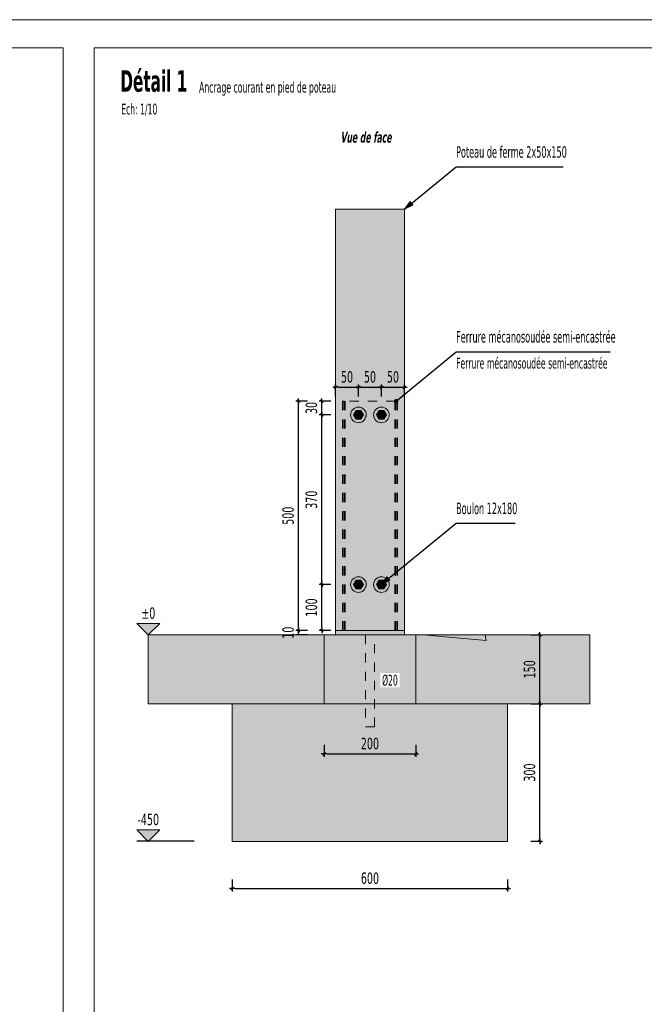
# Model space of a CAD drawing. Header units: millimetres. Extents: x 1567 to 2756, y -116 to 725.
# Tile 219 of 256: x 1826 to 1962, y 511 to 725. Entities that reach past the tile are written whole.
import ezdxf

# ---------------------------------------------------------------- set-up
doc = ezdxf.new("R2010")
doc.units = ezdxf.units.MM
doc.linetypes.add('CADWORK_3', pattern=[4, 2, -2])
for name, color, linetype in [('Ech.1_1', 7, 'Continuous'), ('Ech.1_10', 7, 'Continuous'), ('Ech.1_100', 7, 'Continuous')]:
    doc.layers.add(name, color=color, linetype=linetype)
doc.styles.add('tahoma-', font='txt', dxfattribs={"height": 1})
doc.styles.add('tahoma-b', font='txt', dxfattribs={"height": 1})
doc.styles.add('tahoma-bi', font='txt', dxfattribs={"height": 1})
doc.styles.add('tahoma-z-r', font='txt', dxfattribs={"width": 0.704918})
doc.dimstyles.new('ISO-25', dxfattribs={"dimtxt": 2.5, "dimasz": 2.5, "dimexe": 1.25, "dimexo": 0.625, "dimtad": 1, "dimtxsty": 'Standard', "dimcen": 2.5, "dimadec": 0, "dimazin": 0, "dimtfac": 1, "dimtmove": 0, "dimatfit": 3, "dimfxl": 1, "dimarcsym": 0})

# ---------------------------------------------------------------- blocks, each defined once
blk = doc.blocks.new('cw-dimension-symbol2')
at = {"color": 0, "linetype": 'Continuous', "lineweight": -2}
for p, q in [((-1, 0), (1, 0)), ((-0.5, -0.5), (0.5, 0.5))]:
    blk.add_line(p, q, dxfattribs=at)
blk = doc.blocks.new('*D231')
at = {"layer": 'Defpoints', "color": 0}
for p in [(1871.89, 538), (1931.89, 538), (1931.89, 536)]:
    blk.add_point(p, dxfattribs=at)
at = {"layer": 'Ech.1_10', "color": 0, "linetype": 'Continuous', "lineweight": -2}
for p, q in [((1871.89, 538), (1871.89, 535.4)), ((1931.89, 538), (1931.89, 535.4)), ((1872.49, 536), (1931.29, 536))]:
    blk.add_line(p, q, dxfattribs=at)
at = {"layer": 'Ech.1_10', "color": 0, "lineweight": -2, "xscale": 0.6000000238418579, "yscale": 0.6000000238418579, "zscale": 0.6000000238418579, "rotation": 180}
blk.add_blockref('cw-dimension-symbol2', (1871.89, 536), dxfattribs=at)
at = {"layer": 'Ech.1_10', "color": 0, "lineweight": -2, "xscale": 0.6000000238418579, "yscale": 0.6000000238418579, "zscale": 0.6000000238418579}
blk.add_blockref('cw-dimension-symbol2', (1931.89, 536), dxfattribs=at)
at = {"layer": 'Ech.1_10', "color": 7, "linetype": 'Continuous', "lineweight": 5, "insert": (1901.89, 538.25), "char_height": 2.5, "attachment_point": 5, "style": 'tahoma-z-r'}
blk.add_mtext('600', dxfattribs=at)
blk = doc.blocks.new('*D232')
at = {"layer": 'Defpoints', "color": 0}
for p in [(1936.93, 576.31), (1938.93, 576.31), (1936.93, 546.31)]:
    blk.add_point(p, dxfattribs=at)
at = {"layer": 'Ech.1_10', "color": 0, "linetype": 'Continuous', "lineweight": -2}
for p, q in [((1936.93, 576.31), (1939.53, 576.31)), ((1938.93, 546.91), (1938.93, 575.71)), ((1936.93, 546.31), (1939.53, 546.31))]:
    blk.add_line(p, q, dxfattribs=at)
at = {"layer": 'Ech.1_10', "color": 0, "lineweight": -2, "xscale": 0.6000000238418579, "yscale": 0.6000000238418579, "zscale": 0.6000000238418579}
for p, rotation in [((1938.93, 576.31), 90), ((1938.93, 546.31), 270)]:
    blk.add_blockref('cw-dimension-symbol2', p, dxfattribs=dict(at, rotation=rotation))
at = {"layer": 'Ech.1_10', "color": 7, "linetype": 'Continuous', "lineweight": 5, "insert": (1936.68, 561.31), "char_height": 2.5, "attachment_point": 5, "rotation": 90, "style": 'tahoma-z-r'}
blk.add_mtext('300', dxfattribs=at)
blk = doc.blocks.new('*D233')
at = {"layer": 'Defpoints', "color": 0}
for p in [(1936.93, 591.31), (1938.93, 591.31), (1936.93, 576.31)]:
    blk.add_point(p, dxfattribs=at)
at = {"layer": 'Ech.1_10', "color": 0, "linetype": 'Continuous', "lineweight": -2}
for p, q in [((1936.93, 591.31), (1939.53, 591.31)), ((1938.93, 576.91), (1938.93, 590.71)), ((1936.93, 576.31), (1939.53, 576.31))]:
    blk.add_line(p, q, dxfattribs=at)
at = {"layer": 'Ech.1_10', "color": 0, "lineweight": -2, "xscale": 0.6000000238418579, "yscale": 0.6000000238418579, "zscale": 0.6000000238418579}
for p, rotation in [((1938.93, 591.31), 90), ((1938.93, 576.31), 270)]:
    blk.add_blockref('cw-dimension-symbol2', p, dxfattribs=dict(at, rotation=rotation))
at = {"layer": 'Ech.1_10', "color": 7, "linetype": 'Continuous', "lineweight": 5, "insert": (1936.68, 583.81), "char_height": 2.5, "attachment_point": 5, "rotation": 90, "style": 'tahoma-z-r'}
blk.add_mtext('150', dxfattribs=at)
blk = doc.blocks.new('*D234')
at = {"layer": 'Defpoints', "color": 0}
for p in [(1891.89, 567.36), (1911.89, 567.36), (1911.89, 565.36)]:
    blk.add_point(p, dxfattribs=at)
at = {"layer": 'Ech.1_10', "color": 0, "linetype": 'Continuous', "lineweight": -2}
for p, q in [((1891.89, 567.36), (1891.89, 564.76)), ((1911.89, 567.36), (1911.89, 564.76)), ((1892.49, 565.36), (1911.29, 565.36))]:
    blk.add_line(p, q, dxfattribs=at)
at = {"layer": 'Ech.1_10', "color": 0, "lineweight": -2, "xscale": 0.6000000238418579, "yscale": 0.6000000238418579, "zscale": 0.6000000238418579, "rotation": 180}
blk.add_blockref('cw-dimension-symbol2', (1891.89, 565.36), dxfattribs=at)
at = {"layer": 'Ech.1_10', "color": 0, "lineweight": -2, "xscale": 0.6000000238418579, "yscale": 0.6000000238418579, "zscale": 0.6000000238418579}
blk.add_blockref('cw-dimension-symbol2', (1911.89, 565.36), dxfattribs=at)
at = {"layer": 'Ech.1_10', "color": 7, "linetype": 'Continuous', "lineweight": 5, "insert": (1901.89, 567.61), "char_height": 2.5, "attachment_point": 5, "style": 'tahoma-z-r'}
blk.add_mtext('200', dxfattribs=at)
blk = doc.blocks.new('cw-dimension-symbol15')
at = {"linetype": 'Continuous', "lineweight": -2}
blk.add_hatch(color=0, dxfattribs=at).paths.add_polyline_path([(0, 0), (-1, 1), (1, 1)])
at = {"color": 0, "linetype": 'Continuous', "lineweight": -2}
for p, q in [((0, 0), (-1, 1)), ((-1, 1), (1, 1)), ((1, 1), (0, 0))]:
    blk.add_line(p, q, dxfattribs=at)
blk = doc.blocks.new('*D235')
at = {"layer": 'Defpoints', "color": 0}
blk.add_point((1853.58, 591.31), dxfattribs=at)
blk.add_point((1853.58, 591.31), dxfattribs=at)
blk.add_point((1853.58, 591.31), dxfattribs=at)
at = {"layer": 'Ech.1_10', "color": 0, "linetype": 'Continuous', "lineweight": -2}
blk.add_line((1853.58, 591.31), (1853.58, 591.31), dxfattribs=at)
at = {"layer": 'Ech.1_10', "color": 7, "linetype": 'Continuous', "lineweight": 5, "insert": (1853.58, 596.06), "char_height": 2.5, "attachment_point": 5, "style": 'tahoma-z-r'}
blk.add_mtext('±0', dxfattribs=at)
blk = doc.blocks.new('*D236')
at = {"layer": 'Defpoints', "color": 0}
for p in [(1851.08, 546.31), (1863.58, 546.31), (1863.58, 546.31)]:
    blk.add_point(p, dxfattribs=at)
at = {"layer": 'Ech.1_10', "color": 0, "linetype": 'Continuous', "lineweight": -2}
blk.add_line((1863.58, 546.31), (1851.08, 546.31), dxfattribs=at)
at = {"layer": 'Ech.1_10', "color": 7, "linetype": 'Continuous', "lineweight": 5, "insert": (1853.58, 551.06), "char_height": 2.5, "attachment_point": 5, "style": 'tahoma-z-r'}
blk.add_mtext('-450', dxfattribs=at)
blk = doc.blocks.new('*D237')
at = {"layer": 'Defpoints', "color": 0}
for p in [(1886.31, 592.31), (1888.31, 592.31), (1888.31, 591.31)]:
    blk.add_point(p, dxfattribs=at)
at = {"layer": 'Ech.1_10', "color": 0, "linetype": 'Continuous', "lineweight": -2}
for p, q in [((1888.31, 592.31), (1885.71, 592.31)), ((1888.31, 591.31), (1885.71, 591.31)), ((1886.31, 591.31), (1886.31, 592.31))]:
    blk.add_line(p, q, dxfattribs=at)
at = {"layer": 'Ech.1_10', "color": 7, "linetype": 'Continuous', "lineweight": 5, "insert": (1884.06, 591.81), "char_height": 2.5, "attachment_point": 5, "rotation": 90, "style": 'tahoma-z-r'}
blk.add_mtext('10', dxfattribs=at)
blk = doc.blocks.new('*D238')
at = {"layer": 'Defpoints', "color": 0}
for p in [(1886.31, 642.31), (1888.31, 642.31), (1888.31, 592.31)]:
    blk.add_point(p, dxfattribs=at)
at = {"layer": 'Ech.1_10', "color": 0, "linetype": 'Continuous', "lineweight": -2}
for p, q in [((1888.31, 642.31), (1885.71, 642.31)), ((1886.31, 592.91), (1886.31, 641.71)), ((1888.31, 592.31), (1885.71, 592.31))]:
    blk.add_line(p, q, dxfattribs=at)
at = {"layer": 'Ech.1_10', "color": 0, "lineweight": -2, "xscale": 0.6000000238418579, "yscale": 0.6000000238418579, "zscale": 0.6000000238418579}
for p, rotation in [((1886.31, 642.31), 90), ((1886.31, 592.31), 270)]:
    blk.add_blockref('cw-dimension-symbol2', p, dxfattribs=dict(at, rotation=rotation))
at = {"layer": 'Ech.1_10', "color": 7, "linetype": 'Continuous', "lineweight": 5, "insert": (1884.06, 617.31), "char_height": 2.5, "attachment_point": 5, "rotation": 90, "style": 'tahoma-z-r'}
blk.add_mtext('500', dxfattribs=at)
blk = doc.blocks.new('*D239')
at = {"layer": 'Defpoints', "color": 0}
for p in [(1891.39, 602.31), (1893.39, 602.31), (1893.39, 592.31)]:
    blk.add_point(p, dxfattribs=at)
at = {"layer": 'Ech.1_10', "color": 0, "linetype": 'Continuous', "lineweight": -2}
for p, q in [((1893.39, 602.31), (1890.79, 602.31)), ((1891.39, 592.91), (1891.39, 601.71)), ((1893.39, 592.31), (1890.79, 592.31))]:
    blk.add_line(p, q, dxfattribs=at)
at = {"layer": 'Ech.1_10', "color": 0, "lineweight": -2, "xscale": 0.6000000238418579, "yscale": 0.6000000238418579, "zscale": 0.6000000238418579}
for p, rotation in [((1891.39, 602.31), 90), ((1891.39, 592.31), 270)]:
    blk.add_blockref('cw-dimension-symbol2', p, dxfattribs=dict(at, rotation=rotation))
at = {"layer": 'Ech.1_10', "color": 7, "linetype": 'Continuous', "lineweight": 5, "insert": (1889.14, 597.31), "char_height": 2.5, "attachment_point": 5, "rotation": 90, "style": 'tahoma-z-r'}
blk.add_mtext('100', dxfattribs=at)
blk = doc.blocks.new('*D240')
at = {"layer": 'Defpoints', "color": 0}
for p in [(1891.39, 639.31), (1893.39, 639.31), (1893.39, 602.31)]:
    blk.add_point(p, dxfattribs=at)
at = {"layer": 'Ech.1_10', "color": 0, "linetype": 'Continuous', "lineweight": -2}
for p, q in [((1893.39, 639.31), (1890.79, 639.31)), ((1891.39, 602.91), (1891.39, 638.71)), ((1893.39, 602.31), (1890.79, 602.31))]:
    blk.add_line(p, q, dxfattribs=at)
at = {"layer": 'Ech.1_10', "color": 0, "lineweight": -2, "xscale": 0.6000000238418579, "yscale": 0.6000000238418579, "zscale": 0.6000000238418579}
for p, rotation in [((1891.39, 639.31), 90), ((1891.39, 602.31), 270)]:
    blk.add_blockref('cw-dimension-symbol2', p, dxfattribs=dict(at, rotation=rotation))
at = {"layer": 'Ech.1_10', "color": 7, "linetype": 'Continuous', "lineweight": 5, "insert": (1889.14, 620.81), "char_height": 2.5, "attachment_point": 5, "rotation": 90, "style": 'tahoma-z-r'}
blk.add_mtext('370', dxfattribs=at)
blk = doc.blocks.new('*D241')
at = {"layer": 'Defpoints', "color": 0}
for p in [(1891.39, 642.31), (1893.39, 642.31), (1893.39, 639.31)]:
    blk.add_point(p, dxfattribs=at)
at = {"layer": 'Ech.1_10', "color": 0, "linetype": 'Continuous', "lineweight": -2}
for p, q in [((1893.39, 642.31), (1890.79, 642.31)), ((1891.39, 639.91), (1891.39, 641.71)), ((1893.39, 639.31), (1890.79, 639.31))]:
    blk.add_line(p, q, dxfattribs=at)
at = {"layer": 'Ech.1_10', "color": 0, "lineweight": -2, "xscale": 0.6000000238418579, "yscale": 0.6000000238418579, "zscale": 0.6000000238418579}
for p, rotation in [((1891.39, 642.31), 90), ((1891.39, 639.31), 270)]:
    blk.add_blockref('cw-dimension-symbol2', p, dxfattribs=dict(at, rotation=rotation))
at = {"layer": 'Ech.1_10', "color": 7, "linetype": 'Continuous', "lineweight": 5, "insert": (1889.14, 640.81), "char_height": 2.5, "attachment_point": 5, "rotation": 90, "style": 'tahoma-z-r'}
blk.add_mtext('30', dxfattribs=at)
blk = doc.blocks.new('*D242')
at = {"layer": 'Defpoints', "color": 0}
for p in [(1899.39, 645.33), (1894.39, 643.33), (1899.39, 643.33)]:
    blk.add_point(p, dxfattribs=at)
at = {"layer": 'Ech.1_10', "color": 0, "linetype": 'Continuous', "lineweight": -2}
for p, q in [((1894.39, 643.33), (1894.39, 645.93)), ((1894.99, 645.33), (1898.79, 645.33)), ((1899.39, 643.33), (1899.39, 645.93))]:
    blk.add_line(p, q, dxfattribs=at)
at = {"layer": 'Ech.1_10', "color": 0, "lineweight": -2, "xscale": 0.6000000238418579, "yscale": 0.6000000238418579, "zscale": 0.6000000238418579, "rotation": 180}
blk.add_blockref('cw-dimension-symbol2', (1894.39, 645.33), dxfattribs=at)
at = {"layer": 'Ech.1_10', "color": 0, "lineweight": -2, "xscale": 0.6000000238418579, "yscale": 0.6000000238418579, "zscale": 0.6000000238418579}
blk.add_blockref('cw-dimension-symbol2', (1899.39, 645.33), dxfattribs=at)
at = {"layer": 'Ech.1_10', "color": 7, "linetype": 'Continuous', "lineweight": 5, "insert": (1896.89, 647.58), "char_height": 2.5, "attachment_point": 5, "style": 'tahoma-z-r'}
blk.add_mtext('50', dxfattribs=at)
blk = doc.blocks.new('*D243')
at = {"layer": 'Defpoints', "color": 0}
for p in [(1904.39, 645.33), (1899.39, 643.33), (1904.39, 643.33)]:
    blk.add_point(p, dxfattribs=at)
at = {"layer": 'Ech.1_10', "color": 0, "linetype": 'Continuous', "lineweight": -2}
for p, q in [((1899.39, 643.33), (1899.39, 645.93)), ((1899.99, 645.33), (1903.79, 645.33)), ((1904.39, 643.33), (1904.39, 645.93))]:
    blk.add_line(p, q, dxfattribs=at)
at = {"layer": 'Ech.1_10', "color": 0, "lineweight": -2, "xscale": 0.6000000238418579, "yscale": 0.6000000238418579, "zscale": 0.6000000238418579, "rotation": 180}
blk.add_blockref('cw-dimension-symbol2', (1899.39, 645.33), dxfattribs=at)
at = {"layer": 'Ech.1_10', "color": 0, "lineweight": -2, "xscale": 0.6000000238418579, "yscale": 0.6000000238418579, "zscale": 0.6000000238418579}
blk.add_blockref('cw-dimension-symbol2', (1904.39, 645.33), dxfattribs=at)
at = {"layer": 'Ech.1_10', "color": 7, "linetype": 'Continuous', "lineweight": 5, "insert": (1901.89, 647.58), "char_height": 2.5, "attachment_point": 5, "style": 'tahoma-z-r'}
blk.add_mtext('50', dxfattribs=at)
blk = doc.blocks.new('*D244')
at = {"layer": 'Defpoints', "color": 0}
for p in [(1909.39, 645.33), (1904.39, 643.33), (1909.39, 643.33)]:
    blk.add_point(p, dxfattribs=at)
at = {"layer": 'Ech.1_10', "color": 0, "linetype": 'Continuous', "lineweight": -2}
for p, q in [((1904.39, 643.33), (1904.39, 645.93)), ((1904.99, 645.33), (1908.79, 645.33)), ((1909.39, 643.33), (1909.39, 645.93))]:
    blk.add_line(p, q, dxfattribs=at)
at = {"layer": 'Ech.1_10', "color": 0, "lineweight": -2, "xscale": 0.6000000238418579, "yscale": 0.6000000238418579, "zscale": 0.6000000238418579, "rotation": 180}
blk.add_blockref('cw-dimension-symbol2', (1904.39, 645.33), dxfattribs=at)
at = {"layer": 'Ech.1_10', "color": 0, "lineweight": -2, "xscale": 0.6000000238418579, "yscale": 0.6000000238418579, "zscale": 0.6000000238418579}
blk.add_blockref('cw-dimension-symbol2', (1909.39, 645.33), dxfattribs=at)
at = {"layer": 'Ech.1_10', "color": 7, "linetype": 'Continuous', "lineweight": 5, "insert": (1906.89, 647.58), "char_height": 2.5, "attachment_point": 5, "style": 'tahoma-z-r'}
blk.add_mtext('50', dxfattribs=at)
blk = doc.blocks.new('CDWK_PTTYP10')
at = {"color": 0, "linetype": 'Continuous', "lineweight": -2}
blk.add_circle((0, 0), 0.5, dxfattribs=at)
blk.add_point((0, 0), dxfattribs=at)
blk = doc.blocks.new('cw-line-extremity2')
at = {"linetype": 'Continuous', "lineweight": 0}
blk.add_hatch(color=0, dxfattribs=at).paths.add_polyline_path([(0, 0), (2, 0.5), (2, -0.5)])
at = {"color": 0, "linetype": 'Continuous', "lineweight": -2}
for p, q in [((0, 0), (2, 0.5)), ((2, -0.5), (0, 0)), ((2, 0.5), (2, -0.5))]:
    blk.add_line(p, q, dxfattribs=at)
blk = doc.blocks.new('cw-line-extremity4')
at = {"linetype": 'Continuous', "lineweight": 5}
h = blk.add_hatch(color=0, dxfattribs=at)
edge = h.paths.add_edge_path()
edge.add_arc((0, 0), 0.5, 0, 360)

msp = doc.modelspace()

# ---------------------------------------------------------------- hatches: boundary and pattern name
at = {"layer": 'Ech.1_10', "linetype": 'Continuous', "lineweight": 5, "true_color": 0xe0c8b3, "transparency": 33554687}
h = msp.add_hatch(color=9, dxfattribs=at)
h.paths.add_polyline_path([(1909.388, 684.199), (1894.388, 684.199), (1894.388, 592.306), (1909.388, 592.306), (1909.388, 602.306), (1909.388, 639.306), (1909.388, 684.199)])
h.paths.add_polyline_path([(1906.088, 602.306, -0.4142136), (1904.388, 600.606, -0.4140611), (1902.688, 602.305, -0.414366), (1904.388, 604.006, -0.4142136), (1906.088, 602.306)])
h.paths.add_polyline_path([(1901.088, 602.305, -0.4139177), (1899.388, 600.606, -1), (1899.388, 604.006, -0.4145095), (1901.088, 602.305)])
h.paths.add_polyline_path([(1906.088, 639.306, -0.4142136), (1904.388, 637.606, -0.4140611), (1902.688, 639.305, -0.414366), (1904.388, 641.006, -0.4142136), (1906.088, 639.306)])
h.paths.add_polyline_path([(1901.088, 639.305, -0.4139177), (1899.388, 637.606, -1), (1899.388, 641.006, -0.4145095), (1901.088, 639.305)])
at = {"layer": 'Ech.1_10', "linetype": 'Continuous', "lineweight": 5, "true_color": 0xb3d6f7, "transparency": 33554687}
h = msp.add_hatch(color=254, dxfattribs=at)
h.paths.add_polyline_path([(1900.223, 637.826, 0.7711152), (1899.388, 641.006, 1), (1899.388, 637.606, 0.129232), (1900.223, 637.826)])
h.paths.add_polyline_path([(1899.913, 638.397), (1898.863, 638.397), (1898.338, 639.306), (1898.863, 640.216), (1899.913, 640.216), (1900.438, 639.306), (1899.913, 638.397)])
for points in [[(1898.338, 639.306), (1898.443, 639.306), (1898.915, 640.125), (1898.863, 640.216), (1898.338, 639.306)], [(1899.388, 639.906, 1), (1899.388, 638.706, 1), (1899.388, 639.906)], [(1899.913, 640.216), (1898.863, 640.216), (1898.915, 640.125), (1899.86, 640.125), (1899.913, 640.216)], [(1900.333, 639.306), (1900.438, 639.306), (1899.913, 640.216), (1899.86, 640.125), (1900.333, 639.306)], [(1903.338, 639.306), (1903.443, 639.306), (1903.915, 640.125), (1903.863, 640.216), (1903.338, 639.306)], [(1904.388, 639.906, 1), (1904.388, 638.706, 1), (1904.388, 639.906)], [(1904.913, 640.216), (1903.863, 640.216), (1903.915, 640.125), (1904.86, 640.125), (1904.913, 640.216)], [(1905.333, 639.306), (1905.438, 639.306), (1904.913, 640.216), (1904.86, 640.125), (1905.333, 639.306)], [(1898.443, 639.306), (1898.338, 639.306), (1898.863, 638.397), (1898.915, 638.488), (1898.443, 639.306)], [(1898.863, 638.397), (1899.913, 638.397), (1899.86, 638.488), (1898.915, 638.488), (1898.863, 638.397)], [(1900.438, 639.306), (1900.333, 639.306), (1899.86, 638.488), (1899.913, 638.397), (1900.438, 639.306)], [(1903.443, 639.306), (1903.338, 639.306), (1903.863, 638.397), (1903.915, 638.488), (1903.443, 639.306)], [(1903.863, 638.397), (1904.913, 638.397), (1904.86, 638.488), (1903.915, 638.488), (1903.863, 638.397)], [(1905.438, 639.306), (1905.333, 639.306), (1904.86, 638.488), (1904.913, 638.397), (1905.438, 639.306)], [(1898.338, 602.306), (1898.443, 602.306), (1898.915, 603.125), (1898.863, 603.216), (1898.338, 602.306)], [(1898.443, 602.306), (1898.338, 602.306), (1898.863, 601.397), (1898.915, 601.488), (1898.443, 602.306)], [(1899.388, 602.906, 1), (1899.388, 601.706, 1), (1899.388, 602.906)], [(1899.913, 603.216), (1898.863, 603.216), (1898.915, 603.125), (1899.86, 603.125), (1899.913, 603.216)], [(1898.863, 601.397), (1899.913, 601.397), (1899.86, 601.488), (1898.915, 601.488), (1898.863, 601.397)], [(1900.333, 602.306), (1900.438, 602.306), (1899.913, 603.216), (1899.86, 603.125), (1900.333, 602.306)], [(1900.438, 602.306), (1900.333, 602.306), (1899.86, 601.488), (1899.913, 601.397), (1900.438, 602.306)], [(1903.338, 602.306), (1903.443, 602.306), (1903.915, 603.125), (1903.863, 603.216), (1903.338, 602.306)], [(1903.443, 602.306), (1903.338, 602.306), (1903.863, 601.397), (1903.915, 601.488), (1903.443, 602.306)], [(1904.388, 602.906, 1), (1904.388, 601.706, 1), (1904.388, 602.906)], [(1904.913, 603.216), (1903.863, 603.216), (1903.915, 603.125), (1904.86, 603.125), (1904.913, 603.216)], [(1903.863, 601.397), (1904.913, 601.397), (1904.86, 601.488), (1903.915, 601.488), (1903.863, 601.397)], [(1905.333, 602.306), (1905.438, 602.306), (1904.913, 603.216), (1904.86, 603.125), (1905.333, 602.306)], [(1905.438, 602.306), (1905.333, 602.306), (1904.86, 601.488), (1904.913, 601.397), (1905.438, 602.306)], [(1894.388, 591.306), (1909.388, 591.306), (1909.388, 592.306), (1894.388, 592.306), (1894.388, 591.306)]]:
    msp.add_hatch(color=254, dxfattribs=at).paths.add_polyline_path(points)
h = msp.add_hatch(color=254, dxfattribs=at)
h.paths.add_polyline_path([(1899.86, 640.125), (1898.915, 640.125), (1898.443, 639.306), (1898.915, 638.488), (1899.86, 638.488), (1900.096, 638.897), (1900.333, 639.306), (1899.86, 640.125)])
h.paths.add_polyline_path([(1899.907, 639.006, -0.2679492), (1899.388, 638.706, -1), (1899.388, 639.906, -0.5773503), (1899.907, 639.006)])
h = msp.add_hatch(color=254, dxfattribs=at)
h.paths.add_polyline_path([(1903.552, 637.826, 0.129232), (1904.388, 637.606, 1), (1904.388, 641.006, 0.7711152), (1903.552, 637.826)])
h.paths.add_polyline_path([(1903.863, 640.216), (1904.913, 640.216), (1905.438, 639.306), (1904.913, 638.397), (1903.863, 638.397), (1903.338, 639.306), (1903.863, 640.216)])
h = msp.add_hatch(color=254, dxfattribs=at)
h.paths.add_polyline_path([(1904.86, 640.125), (1903.915, 640.125), (1903.443, 639.306), (1903.915, 638.488), (1904.86, 638.488), (1905.096, 638.897), (1905.333, 639.306), (1904.86, 640.125)])
h.paths.add_polyline_path([(1904.907, 639.006, -0.2679492), (1904.388, 638.706, -1), (1904.388, 639.906, -0.5773503), (1904.907, 639.006)])
h = msp.add_hatch(color=254, dxfattribs=at)
h.paths.add_polyline_path([(1900.223, 600.826, 0.7711152), (1899.388, 604.006, 1), (1899.388, 600.606, 0.129232), (1900.223, 600.826)])
h.paths.add_polyline_path([(1899.913, 601.397), (1898.863, 601.397), (1898.338, 602.306), (1898.863, 603.216), (1899.913, 603.216), (1900.438, 602.306), (1899.913, 601.397)])
h = msp.add_hatch(color=254, dxfattribs=at)
h.paths.add_polyline_path([(1903.552, 600.826, 0.129232), (1904.388, 600.606, 1), (1904.388, 604.006, 0.7711152), (1903.552, 600.826)])
h.paths.add_polyline_path([(1903.863, 603.216), (1904.913, 603.216), (1905.438, 602.306), (1904.913, 601.397), (1903.863, 601.397), (1903.338, 602.306), (1903.863, 603.216)])
h = msp.add_hatch(color=254, dxfattribs=at)
h.paths.add_polyline_path([(1899.86, 603.125), (1898.915, 603.125), (1898.443, 602.306), (1898.915, 601.488), (1899.86, 601.488), (1900.333, 602.306), (1900.096, 602.716), (1899.86, 603.125)])
h.paths.add_polyline_path([(1899.907, 602.606, -0.5773503), (1899.388, 601.706, -1), (1899.388, 602.906, -0.2679492), (1899.907, 602.606)])
h = msp.add_hatch(color=254, dxfattribs=at)
h.paths.add_polyline_path([(1904.388, 603.125), (1903.915, 603.125), (1903.443, 602.306), (1903.915, 601.488), (1904.86, 601.488), (1905.333, 602.306), (1904.86, 603.125), (1904.388, 603.125)])
h.paths.add_polyline_path([(1904.388, 602.906, -1), (1904.388, 601.706, -1), (1904.388, 602.906)])
at = {"layer": 'Ech.1_10', "linetype": 'Continuous', "lineweight": 5, "true_color": 0xdcdcdc, "transparency": 33554687}
for points in [[(1891.888, 576.306), (1891.888, 591.306), (1853.576, 591.306), (1853.576, 576.306), (1891.888, 576.306)], [(1911.888, 591.306), (1911.888, 576.306), (1949.815, 576.306), (1949.815, 591.306), (1911.888, 591.306)]]:
    msp.add_hatch(color=254, dxfattribs=at).paths.add_polyline_path(points)
at = {"layer": 'Ech.1_10', "linetype": 'Continuous', "lineweight": 5, "transparency": 33554687}
h = msp.add_hatch(dxfattribs=at)
h.set_pattern_fill('AR-CONC', style=0)
h.set_pattern_definition([(50, (1891.89, 576.3), (182.18, -15.94), [19.05, -209.55]), (355, (1891.89, 576.3), (-35.24, 191.06), [15.24, -167.64]), (100.45, (1907.07, 574.98), (146.94, 175.12), [16.19, -178.09]), (46.18, (1891.89, 627.1), (271.08, -42.04), [28.57, -314.32]), (96.64, (1914.48, 623.6), (237.4, 247.43), [24.29, -267.14]), (351.18, (1891.9, 627.1), (237.4, 247.43), [22.86, -251.46]), (21, (1917.29, 614.4), (151.61, -102.27), [19.05, -209.55]), (326, (1917.29, 614.4), (61.8, 184.19), [15.24, -167.64]), (71.45, (1929.92, 605.88), (213.42, 81.92), [16.19, -178.09]), (37.5, (1891.89, 576.306), (3.09, 84.555), [0, -165.608, 0, -170.18, 0, -168.275]), (7.5, (1891.89, 576.31), (66.82, 100.18), [0, -97.028, 0, -161.798, 0, -64.135]), (327.5, (1835.246, 576.306), (135.59, -5.73), [0, -63.5, 0, -198.12, 0, -262.89]), (317.5, (1809.85, 576.31), (148.13, 25.43), [0, -82.55, 0, -131.572, 0, -186.69])])
h.paths.add_polyline_path([(1891.888, 576.306), (1891.888, 591.306), (1853.576, 591.306), (1853.576, 576.306), (1891.888, 576.306)])
at = {"layer": 'Ech.1_10', "linetype": 'Continuous', "lineweight": 5, "true_color": 0xf3f3f3, "transparency": 33554687}
for points in [[(1909.388, 591.306), (1911.888, 591.306), (1911.888, 576.306), (1891.888, 576.306), (1891.888, 591.306), (1909.388, 591.306)], [(1931.888, 576.306), (1871.888, 576.306), (1871.888, 546.306), (1931.888, 546.306), (1931.888, 576.306)]]:
    msp.add_hatch(color=7, dxfattribs=at).paths.add_polyline_path(points)
at = {"layer": 'Ech.1_10', "linetype": 'Continuous', "lineweight": 5, "transparency": 33554687}
h = msp.add_hatch(dxfattribs=at)
h.set_pattern_fill('AR-CONC', style=0)
h.set_pattern_definition([(50, (1911.89, 591.3), (182.18, -15.94), [19.05, -209.55]), (355, (1911.89, 591.3), (-35.24, 191.06), [15.24, -167.64]), (100.45, (1927.07, 589.98), (146.94, 175.12), [16.19, -178.09]), (46.18, (1911.89, 642.1), (271.08, -42.04), [28.57, -314.32]), (96.64, (1934.48, 638.6), (237.4, 247.43), [24.29, -267.14]), (351.18, (1911.9, 642.1), (237.4, 247.43), [22.86, -251.46]), (21, (1937.29, 629.4), (151.61, -102.27), [19.05, -209.55]), (326, (1937.29, 629.4), (61.8, 184.19), [15.24, -167.64]), (71.45, (1949.92, 620.88), (213.42, 81.92), [16.19, -178.09]), (37.5, (1911.89, 591.306), (3.09, 84.555), [0, -165.608, 0, -170.18, 0, -168.275]), (7.5, (1911.89, 591.31), (66.82, 100.18), [0, -97.028, 0, -161.798, 0, -64.135]), (327.5, (1855.246, 591.306), (135.59, -5.73), [0, -63.5, 0, -198.12, 0, -262.89]), (317.5, (1829.85, 591.31), (148.13, 25.43), [0, -82.55, 0, -131.572, 0, -186.69])])
h.paths.add_polyline_path([(1911.888, 591.306), (1911.888, 576.306), (1949.815, 576.306), (1949.815, 591.306), (1911.888, 591.306)])

# ---------------------------------------------------------------- linework, layer by layer
at = {"layer": 'Ech.1_1', "color": 7, "linetype": 'Continuous', "lineweight": 5}
msp.add_lwpolyline([(1566.72, -115.512), (2755.72, -115.512), (2755.72, 725.488), (1566.72, 725.488), (1566.72, -115.512)], close=True, dxfattribs=at)
at = {"layer": 'Ech.1_10', "color": 7, "linetype": 'Continuous', "lineweight": 5}
for points in [[(1841.822, 719.38), (1841.822, 468.441), (2050.63, 468.441), (2050.63, 719.38), (1841.822, 719.38)], [(1898.338, 639.306), (1898.443, 639.306), (1898.915, 640.125), (1898.863, 640.216), (1898.338, 639.306)], [(1899.913, 640.216), (1898.863, 640.216), (1898.915, 640.125), (1899.86, 640.125), (1899.913, 640.216)], [(1900.333, 639.306), (1900.438, 639.306), (1899.913, 640.216), (1899.86, 640.125), (1900.333, 639.306)], [(1903.338, 639.306), (1903.443, 639.306), (1903.915, 640.125), (1903.863, 640.216), (1903.338, 639.306)], [(1904.913, 640.216), (1903.863, 640.216), (1903.915, 640.125), (1904.86, 640.125), (1904.913, 640.216)], [(1905.333, 639.306), (1905.438, 639.306), (1904.913, 640.216), (1904.86, 640.125), (1905.333, 639.306)], [(1898.443, 639.306), (1898.338, 639.306), (1898.863, 638.397), (1898.915, 638.488), (1898.443, 639.306)], [(1898.863, 638.397), (1899.913, 638.397), (1899.86, 638.488), (1898.915, 638.488), (1898.863, 638.397)], [(1900.438, 639.306), (1900.333, 639.306), (1899.86, 638.488), (1899.913, 638.397), (1900.438, 639.306)], [(1903.443, 639.306), (1903.338, 639.306), (1903.863, 638.397), (1903.915, 638.488), (1903.443, 639.306)], [(1903.863, 638.397), (1904.913, 638.397), (1904.86, 638.488), (1903.915, 638.488), (1903.863, 638.397)], [(1905.438, 639.306), (1905.333, 639.306), (1904.86, 638.488), (1904.913, 638.397), (1905.438, 639.306)], [(1898.338, 602.306), (1898.443, 602.306), (1898.915, 603.125), (1898.863, 603.216), (1898.338, 602.306)], [(1898.443, 602.306), (1898.338, 602.306), (1898.863, 601.397), (1898.915, 601.488), (1898.443, 602.306)], [(1899.913, 603.216), (1898.863, 603.216), (1898.915, 603.125), (1899.86, 603.125), (1899.913, 603.216)], [(1898.863, 601.397), (1899.913, 601.397), (1899.86, 601.488), (1898.915, 601.488), (1898.863, 601.397)], [(1900.333, 602.306), (1900.438, 602.306), (1899.913, 603.216), (1899.86, 603.125), (1900.333, 602.306)], [(1900.438, 602.306), (1900.333, 602.306), (1899.86, 601.488), (1899.913, 601.397), (1900.438, 602.306)], [(1903.338, 602.306), (1903.443, 602.306), (1903.915, 603.125), (1903.863, 603.216), (1903.338, 602.306)], [(1903.443, 602.306), (1903.338, 602.306), (1903.863, 601.397), (1903.915, 601.488), (1903.443, 602.306)], [(1904.913, 603.216), (1903.863, 603.216), (1903.915, 603.125), (1904.86, 603.125), (1904.913, 603.216)], [(1903.863, 601.397), (1904.913, 601.397), (1904.86, 601.488), (1903.915, 601.488), (1903.863, 601.397)], [(1905.333, 602.306), (1905.438, 602.306), (1904.913, 603.216), (1904.86, 603.125), (1905.333, 602.306)], [(1905.438, 602.306), (1905.333, 602.306), (1904.86, 601.488), (1904.913, 601.397), (1905.438, 602.306)], [(1891.888, 576.306), (1891.888, 591.306), (1853.576, 591.306), (1853.576, 576.306), (1891.888, 576.306)], [(1909.388, 591.306), (1911.888, 591.306), (1911.888, 576.306), (1891.888, 576.306), (1891.888, 591.306), (1909.388, 591.306)], [(1894.388, 591.306), (1909.388, 591.306), (1909.388, 592.306), (1894.388, 592.306), (1894.388, 591.306)], [(1911.888, 591.306), (1911.888, 576.306), (1949.815, 576.306), (1949.815, 591.306), (1911.888, 591.306)], [(1931.888, 576.306), (1871.888, 576.306), (1871.888, 546.306), (1931.888, 546.306), (1931.888, 576.306)]]:
    msp.add_lwpolyline(points, close=True, dxfattribs=at)
at = {"layer": 'Ech.1_10', "color": 7, "linetype": 'Continuous', "lineweight": 5, "flags": 128}
for points in [[(1909.388, 684.199), (1894.388, 684.199), (1894.388, 592.306), (1909.388, 592.306), (1909.388, 602.306), (1909.388, 639.306), (1909.388, 684.199)], [(1899.913, 638.397), (1898.863, 638.397), (1898.338, 639.306), (1898.863, 640.216), (1899.913, 640.216), (1900.438, 639.306), (1899.913, 638.397)], [(1899.86, 640.125), (1898.915, 640.125), (1898.443, 639.306), (1898.915, 638.488), (1899.86, 638.488), (1900.096, 638.897), (1900.333, 639.306), (1899.86, 640.125)], [(1903.863, 640.216), (1904.913, 640.216), (1905.438, 639.306), (1904.913, 638.397), (1903.863, 638.397), (1903.338, 639.306), (1903.863, 640.216)], [(1904.86, 640.125), (1903.915, 640.125), (1903.443, 639.306), (1903.915, 638.488), (1904.86, 638.488), (1905.096, 638.897), (1905.333, 639.306), (1904.86, 640.125)], [(1899.913, 601.397), (1898.863, 601.397), (1898.338, 602.306), (1898.863, 603.216), (1899.913, 603.216), (1900.438, 602.306), (1899.913, 601.397)], [(1899.86, 603.125), (1898.915, 603.125), (1898.443, 602.306), (1898.915, 601.488), (1899.86, 601.488), (1900.333, 602.306), (1900.096, 602.716), (1899.86, 603.125)], [(1903.863, 603.216), (1904.913, 603.216), (1905.438, 602.306), (1904.913, 601.397), (1903.863, 601.397), (1903.338, 602.306), (1903.863, 603.216)], [(1904.388, 603.125), (1903.915, 603.125), (1903.443, 602.306), (1903.915, 601.488), (1904.86, 601.488), (1905.333, 602.306), (1904.86, 603.125), (1904.388, 603.125)]]:
    msp.add_lwpolyline(points, close=True, dxfattribs=at)
at = {"layer": 'Ech.1_10', "color": 5, "linetype": 'CADWORK_3', "lineweight": 5}
for points in [[(1895.888, 592.306), (1895.888, 642.306)], [(1896.188, 592.306), (1896.188, 642.306)], [(1907.438, 642.306), (1896.338, 642.306)], [(1896.338, 592.306), (1896.338, 642.306)], [(1896.488, 592.306), (1896.488, 642.306)], [(1907.288, 592.306), (1907.288, 642.306)], [(1907.438, 592.306), (1907.438, 642.306)], [(1907.588, 592.306), (1907.588, 642.306)], [(1907.888, 592.306), (1907.888, 642.306)], [(1900.888, 591.306), (1900.888, 571.306)], [(1902.888, 571.306), (1902.888, 591.306)]]:
    msp.add_lwpolyline(points, dxfattribs=at)
at = {"layer": 'Ech.1_10', "color": 5, "linetype": 'CADWORK_3', "lineweight": 5, "flags": 128}
for points in [[(1896.338, 642.306), (1895.888, 642.306)], [(1907.888, 642.306), (1907.438, 642.306)], [(1898.288, 639.306), (1898.838, 640.259)], [(1898.893, 640.164), (1898.398, 639.306)], [(1898.838, 640.259), (1899.938, 640.259)], [(1898.838, 640.259), (1898.863, 640.216)], [(1899.883, 640.164), (1898.893, 640.164)], [(1900.378, 639.306), (1899.883, 640.164)], [(1899.938, 640.259), (1899.913, 640.216)], [(1899.938, 640.259), (1900.488, 639.306)], [(1903.288, 639.306), (1903.838, 640.259)], [(1903.893, 640.164), (1903.398, 639.306)], [(1903.838, 640.259), (1903.863, 640.216)], [(1903.838, 640.259), (1904.938, 640.259)], [(1904.883, 640.164), (1903.893, 640.164)], [(1905.378, 639.306), (1904.883, 640.164)], [(1904.938, 640.259), (1904.913, 640.216)], [(1904.938, 640.259), (1905.488, 639.306)], [(1898.838, 638.354), (1898.288, 639.306)], [(1898.288, 639.306), (1898.338, 639.306)], [(1898.398, 639.306), (1898.893, 638.449)], [(1898.838, 638.354), (1898.863, 638.397)], [(1899.938, 638.354), (1898.838, 638.354)], [(1898.893, 638.449), (1899.883, 638.449)], [(1899.883, 638.449), (1900.378, 639.306)], [(1899.938, 638.354), (1899.913, 638.397)], [(1900.488, 639.306), (1899.938, 638.354)], [(1900.438, 639.306), (1900.488, 639.306)], [(1903.288, 639.306), (1903.338, 639.306)], [(1903.838, 638.354), (1903.288, 639.306)], [(1903.398, 639.306), (1903.893, 638.449)], [(1903.838, 638.354), (1903.863, 638.397)], [(1904.938, 638.354), (1903.838, 638.354)], [(1903.893, 638.449), (1904.883, 638.449)], [(1904.883, 638.449), (1905.378, 639.306)], [(1904.938, 638.354), (1904.913, 638.397)], [(1905.488, 639.306), (1904.938, 638.354)], [(1905.438, 639.306), (1905.488, 639.306)], [(1898.288, 602.306), (1898.838, 603.259)], [(1898.838, 601.354), (1898.288, 602.306)], [(1898.288, 602.306), (1898.338, 602.306)], [(1898.893, 603.164), (1898.398, 602.306)], [(1898.398, 602.306), (1898.893, 601.449)], [(1898.838, 603.259), (1899.938, 603.259)], [(1898.838, 603.259), (1898.863, 603.216)], [(1898.838, 601.354), (1898.863, 601.397)], [(1899.938, 601.354), (1898.838, 601.354)], [(1899.883, 603.164), (1898.893, 603.164)], [(1898.893, 601.449), (1899.883, 601.449)], [(1900.378, 602.306), (1899.883, 603.164)], [(1899.883, 601.449), (1900.378, 602.306)], [(1899.938, 603.259), (1899.913, 603.216)], [(1899.938, 601.354), (1899.913, 601.397)], [(1899.938, 603.259), (1900.488, 602.306)], [(1900.488, 602.306), (1899.938, 601.354)], [(1900.438, 602.306), (1900.488, 602.306)], [(1903.288, 602.306), (1903.838, 603.259)], [(1903.288, 602.306), (1903.338, 602.306)], [(1903.838, 601.354), (1903.288, 602.306)], [(1903.893, 603.164), (1903.398, 602.306)], [(1903.398, 602.306), (1903.893, 601.449)], [(1903.838, 603.259), (1903.863, 603.216)], [(1903.838, 603.259), (1904.938, 603.259)], [(1903.838, 601.354), (1903.863, 601.397)], [(1904.938, 601.354), (1903.838, 601.354)], [(1904.883, 603.164), (1903.893, 603.164)], [(1903.893, 601.449), (1904.883, 601.449)], [(1905.378, 602.306), (1904.883, 603.164)], [(1904.883, 601.449), (1905.378, 602.306)], [(1904.938, 603.259), (1904.913, 603.216)], [(1904.938, 601.354), (1904.913, 601.397)], [(1904.938, 603.259), (1905.488, 602.306)], [(1905.488, 602.306), (1904.938, 601.354)], [(1905.438, 602.306), (1905.488, 602.306)], [(1900.888, 571.306), (1902.888, 571.306)]]:
    msp.add_lwpolyline(points, dxfattribs=at)
at = {"layer": 'Ech.1_10', "color": 7, "linetype": 'Continuous', "lineweight": 5, "flags": 128}
for points in [[(1901.088, 639.305, -0.4139177), (1899.388, 637.606, -1), (1899.388, 641.006, -0.4145095), (1901.088, 639.305)], [(1900.223, 637.826, 0.7711152), (1899.388, 641.006, 1), (1899.388, 637.606, 0.129232), (1900.223, 637.826)], [(1899.907, 639.006, -0.2679492), (1899.388, 638.706, -1), (1899.388, 639.906, -0.5773503), (1899.907, 639.006)], [(1899.388, 639.906, 1), (1899.388, 638.706, 1), (1899.388, 639.906)], [(1906.088, 639.306, -0.4142136), (1904.388, 637.606, -0.4140611), (1902.688, 639.305, -0.414366), (1904.388, 641.006, -0.4142136), (1906.088, 639.306)], [(1903.552, 637.826, 0.129232), (1904.388, 637.606, 1), (1904.388, 641.006, 0.7711152), (1903.552, 637.826)], [(1904.907, 639.006, -0.2679492), (1904.388, 638.706, -1), (1904.388, 639.906, -0.5773503), (1904.907, 639.006)], [(1904.388, 639.906, 1), (1904.388, 638.706, 1), (1904.388, 639.906)], [(1901.088, 602.305, -0.4139177), (1899.388, 600.606, -1), (1899.388, 604.006, -0.4145095), (1901.088, 602.305)], [(1900.223, 600.826, 0.7711152), (1899.388, 604.006, 1), (1899.388, 600.606, 0.129232), (1900.223, 600.826)], [(1906.088, 602.306, -0.4142136), (1904.388, 600.606, -0.4140611), (1902.688, 602.305, -0.414366), (1904.388, 604.006, -0.4142136), (1906.088, 602.306)], [(1903.552, 600.826, 0.129232), (1904.388, 600.606, 1), (1904.388, 604.006, 0.7711152), (1903.552, 600.826)], [(1899.907, 602.606, -0.5773503), (1899.388, 601.706, -1), (1899.388, 602.906, -0.2679492), (1899.907, 602.606)], [(1899.388, 602.906, 1), (1899.388, 601.706, 1), (1899.388, 602.906)], [(1904.388, 602.906, -1), (1904.388, 601.706, -1), (1904.388, 602.906)], [(1904.388, 602.906, 1), (1904.388, 601.706, 1), (1904.388, 602.906)]]:
    msp.add_lwpolyline(points, format="xyb", close=True, dxfattribs=at)
at = {"layer": 'Ech.1_10', "color": 9, "linetype": 'CADWORK_3', "lineweight": 5}
for points in [[(1891.888, 591.306), (1891.888, 576.306)], [(1911.888, 576.306), (1911.888, 591.306)]]:
    msp.add_lwpolyline(points, dxfattribs=at)
at = {"layer": 'Ech.1_10', "color": 5, "linetype": 'CADWORK_3', "lineweight": 5}
for centre, radius, start, end in [((1899.388, 639.306), 0.7, 90, 270), ((1899.388, 639.306), 0.65, 90, 270), ((1899.388, 639.306), 0.7, 270, 90), ((1899.388, 639.306), 0.65, 270, 90), ((1904.388, 639.306), 0.7, 90, 270), ((1904.388, 639.306), 0.65, 90, 270), ((1904.388, 639.306), 0.7, 270, 90), ((1904.388, 639.306), 0.65, 270, 90), ((1899.388, 602.306), 0.7, 90, 270), ((1899.388, 602.306), 0.65, 90, 270), ((1899.388, 602.306), 0.7, 270, 90), ((1899.388, 602.306), 0.65, 270, 90), ((1904.388, 602.306), 0.7, 90, 270), ((1904.388, 602.306), 0.65, 90, 270), ((1904.388, 602.306), 0.7, 270, 90), ((1904.388, 602.306), 0.65, 270, 90)]:
    msp.add_arc(centre, radius, start, end, dxfattribs=at)
at = {"layer": 'Ech.1_100', "color": 7, "linetype": 'Continuous', "lineweight": 5}
msp.add_lwpolyline([(1835.058, -108.036), (1571.328, -108.036), (1571.328, 719.38), (1835.058, 719.38), (1835.058, 460.881), (2022.291, 460.881), (2022.291, -108.036), (1835.058, -108.036)], close=True, dxfattribs=at)

# ---------------------------------------------------------------- block references
at = {"layer": 'Ech.1_10', "color": 7, "lineweight": 5}
for name, p, rotation in [('cw-line-extremity2', (1909.388, 684.199), 39.20484182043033), ('cw-line-extremity4', (1907.588, 642.306), 39.49987578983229), ('cw-line-extremity2', (1904.327, 602.306), 39.27339331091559)]:
    msp.add_blockref(name, p, dxfattribs=dict(at, rotation=rotation))
at = {"layer": 'Ech.1_10', "color": 5, "lineweight": 5, "xscale": 0.009999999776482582, "yscale": 0.009999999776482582, "zscale": 0.009999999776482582}
for p in [(1899.388, 639.306), (1899.388, 639.306), (1904.388, 639.306), (1904.388, 639.306), (1899.388, 602.306), (1899.388, 602.306), (1904.388, 602.306), (1904.388, 602.306)]:
    msp.add_blockref('CDWK_PTTYP10', p, dxfattribs=at)
at = {"layer": 'Ech.1_10', "color": 7, "lineweight": 5, "xscale": 2.5, "yscale": 2.5, "zscale": 2.5}
for p in [(1853.576, 591.306), (1853.576, 546.306)]:
    msp.add_blockref('cw-dimension-symbol15', p, dxfattribs=at)

# ---------------------------------------------------------------- texts
at = {"layer": 'Ech.1_10', "linetype": 'Continuous', "char_height": 2.5, "attachment_point": 1, "style": 'tahoma-'}
for s, insert in [('\\C7;\\fTahoma|b0|i0;\\W0.600000;Poteau de ferme 2x50x150', (1920.665, 697.898)), ('\\C5;\\fTahoma|b0|i0;\\W0.600000;Ferrure mécanosoudée semi-encastrée', (1920.665, 657.587)), ('\\C7;\\fTahoma|b0|i0;\\W0.600000;Boulon 12x180', (1920.665, 620.166))]:
    msp.add_mtext(s, dxfattribs=dict(at, insert=insert))

# ---------------------------------------------------------------- dimensions: what is measured, and where the dimension line sits
at = {"layer": 'Ech.1_10', "color": 7, "linetype": 'Continuous', "lineweight": 5}
for base, p1, p2, text, picture, middle in [((1899.388, 645.327), (1894.388, 643.327), (1899.388, 643.327), '50', '*D242', (1896.888, 647.577)), ((1904.388, 645.327), (1899.388, 643.327), (1904.388, 643.327), '50', '*D243', (1901.888, 647.577)), ((1909.388, 645.327), (1904.388, 643.327), (1909.388, 643.327), '50', '*D244', (1906.888, 647.577)), ((1911.888, 565.356), (1891.888, 567.356), (1911.888, 567.356), '200', '*D234', (1901.888, 567.606)), ((1931.888, 535.998), (1871.888, 537.998), (1931.888, 537.998), '600', '*D231', (1901.888, 538.248))]:
    dim = msp.add_linear_dim(base=base, p1=p1, p2=p2, angle=0, text=text, dimstyle='ISO-25', override={"dimtxt": 2.5, "dimasz": 0.6, "dimexe": 0.6, "dimexo": 0, "dimgap": 0, "dimdec": 0, "dimlfac": 1, "dimtxsty": 'tahoma-z-r', "dimblk": 'cw-dimension-symbol2', "dimclrt": 7, "dimtmove": 2}, dxfattribs=at)
    dim.commit()
    dim.dimension.update_dxf_attribs({"geometry": picture, "text_midpoint": middle, "dimtype": 161})
for base, p1, p2, text, picture, middle in [((1886.307, 642.306), (1888.307, 592.306), (1888.307, 642.306), '500', '*D238', (1884.057, 617.306)), ((1891.388, 642.306), (1893.388, 639.306), (1893.388, 642.306), '30', '*D241', (1889.138, 640.806)), ((1891.388, 639.306), (1893.388, 602.306), (1893.388, 639.306), '370', '*D240', (1889.138, 620.806)), ((1891.388, 602.306), (1893.388, 592.306), (1893.388, 602.306), '100', '*D239', (1889.138, 597.306)), ((1886.307, 592.306), (1888.307, 591.306), (1888.307, 592.306), '10', '*D237', (1884.057, 591.806)), ((1938.934, 591.306), (1936.934, 576.306), (1936.934, 591.306), '150', '*D233', (1936.684, 583.806)), ((1938.934, 576.306), (1936.934, 546.306), (1936.934, 576.306), '300', '*D232', (1936.684, 561.306))]:
    dim = msp.add_linear_dim(base=base, p1=p1, p2=p2, angle=90, text=text, dimstyle='ISO-25', override={"dimtxt": 2.5, "dimasz": 0.6, "dimexe": 0.6, "dimexo": 0, "dimgap": 0, "dimdec": 0, "dimlfac": 1, "dimtxsty": 'tahoma-z-r', "dimblk": 'cw-dimension-symbol2', "dimclrt": 7, "dimtmove": 2}, dxfattribs=at)
    dim.commit()
    dim.dimension.update_dxf_attribs({"geometry": picture, "text_midpoint": middle, "dimtype": 161, "text_rotation": 90})
for feature_location, offset, origin, text, picture, middle in [((1853.576, 591.306), (0, 0), (1853.576, 591.306), '±0', '*D235', (1853.576, 596.056)), ((1863.576, 546.306), (-12.5, 0), (1863.576, 546.306), '-450', '*D236', (1853.576, 551.056))]:
    dim = msp.add_ordinate_dim(feature_location=feature_location, offset=offset, dtype=0, origin=origin, text=text, dimstyle='ISO-25', override={"dimtxt": 2.5, "dimasz": 0.3, "dimexe": 0.6, "dimexo": 0, "dimgap": 0, "dimdec": 0, "dimlfac": 1, "dimtxsty": 'tahoma-z-r', "dimblk": 'cw-dimension-symbol15', "dimclrt": 7, "dimtmove": 2}, dxfattribs=at)
    dim.commit()
    dim.dimension.update_dxf_attribs({"geometry": picture, "text_midpoint": middle})

# ---------------------------------------------------------------- leaders
at = {"layer": 'Ech.1_10', "color": 7, "linetype": 'Continuous', "lineweight": 5, "has_arrowhead": 0}
for points in [[(1909.388, 684.199), (1920.665, 693.398), (1943.989, 693.398)], [(1907.588, 642.306), (1920.665, 653.087), (1954.224, 653.087)], [(1904.327, 602.306), (1920.665, 615.666), (1933.538, 615.666)]]:
    msp.add_leader(points, dimstyle='ISO-25', dxfattribs=at)

# ---------------------------------------------------------------- next in the draw order: texts
at = {"layer": 'Ech.1_10', "color": 7, "linetype": 'Continuous', "attachment_point": 1, "bg_fill": 3, "box_fill_scale": 1.15, "bg_fill_color": 256, "bg_fill_true_color": 13158600, "bg_fill_transparency": 33554687}
for s, insert, char_height, style in [('\\A1;\\fTahoma|b1|i0;\\W0.600000;\\H4.694300;Détail 1', (1847.494, 714.466), 5, 'tahoma-b'), ('\\A1;\\fTahoma|b0|i0;\\W0.600000;\\H2.357200;Ech: 1/10', (1847.685, 707.186), 2.5, 'tahoma-'), ('\\A1;\\fTahoma|b1|i1;\\W0.600000;\\H2.366400;Vue de face', (1895.473, 701.042), 2.5, 'tahoma-bi')]:
    msp.add_mtext(s, dxfattribs=dict(at, insert=insert, char_height=char_height, style=style))
at = {"layer": 'Ech.1_10', "color": 5, "linetype": 'Continuous', "char_height": 2.5, "attachment_point": 1, "style": 'tahoma-', "bg_fill": 3, "box_fill_scale": 1.15, "bg_fill_color": 256, "bg_fill_true_color": 13158600, "bg_fill_transparency": 33554687}
for s, insert in [('\\A1;\\fTahoma|b0|i0;\\W0.600000;\\H2.373000;Ferrure mécanosoudée semi-encastrée', (1920.665, 651.78)), ('\\A1;\\fTahoma|b0|i0;\\W0.600000;\\H2.348600;Ø20', (1904.534, 582.633))]:
    msp.add_mtext(s, dxfattribs=dict(at, insert=insert))

# ---------------------------------------------------------------- next in the draw order: texts
at = {"layer": 'Ech.1_10', "color": 7, "linetype": 'Continuous', "insert": (1864.648, 711.966), "char_height": 2.5, "attachment_point": 1, "style": 'tahoma-', "bg_fill": 3, "box_fill_scale": 1.15, "bg_fill_color": 256, "bg_fill_true_color": 13158600, "bg_fill_transparency": 33554687}
msp.add_mtext('\\A1;\\fTahoma|b0|i0;\\W0.600000;\\H2.378500;Ancrage courant en pied de poteau', dxfattribs=at)

doc.saveas('drawing.dxf')
